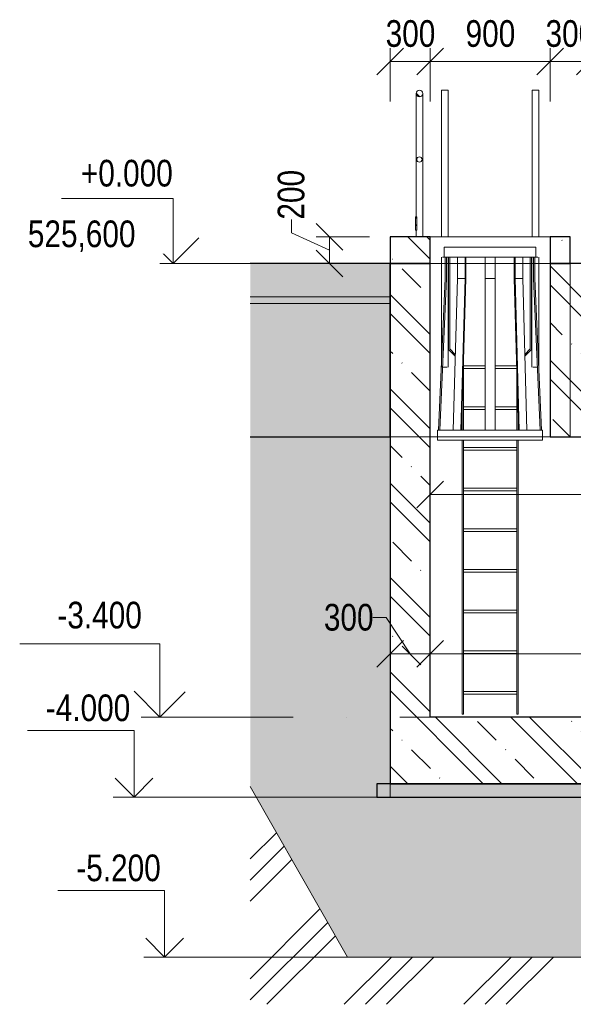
# Model space of a CAD drawing. Header units: millimetres. Extents: x 7561 to 278966, y -17625 to 5584.
# Tile 13 of 34: x 147605 to 151761, y -5554 to 1828. Entities that reach past the tile are written whole.
import ezdxf

# ---------------------------------------------------------------- set-up
doc = ezdxf.new("R2010")
doc.units = ezdxf.units.MM
for name, pattern in [('A_CARA_07', [7, 5, -2]), ('A_CARA_15', [7.6, 5, -1.3, 0, -1.3]), ('skrytá malá', [120, 60, -60]), ('Čerchovaná 10mm', [1800, 1000, -400, 0, -400])]:
    doc.linetypes.add(name, pattern=pattern)
for name, color, linetype, lineweight in [('CA_KOTY', 3, 'Continuous', 9), ('CA_KOTY-100', 3, 'Continuous', 9), ('CA_KOTYVYS', 3, 'Continuous', 9), ('CA_OSY', 5, 'A_CARA_15', 9), ('CA_PODLAHA', 1, 'Continuous', 25), ('CA_PODLAHA25', 7, 'Continuous', 13), ('CA_PODLAHA_NEVHRA', 3, 'A_CARA_07', 9), ('CA_POHHRA18', 9, 'Continuous', 9), ('CA_POHHRA25', 7, 'Continuous', 13), ('CA_REZY', 1, 'Continuous', 25), ('CA_SRAFY', 9, 'Continuous', 25), ('CA_ZARIZPRED', 8, 'Continuous', 13), ('S-BEAMHDN', 4, 'skrytá malá', 9), ('Terénní útvar', 7, 'Continuous', 13), ('Vzor v řezu', 7, 'Continuous', 13)]:
    doc.layers.add(name, color=color, linetype=linetype, lineweight=lineweight)
doc.styles.add('Arial', font='arial.ttf', dxfattribs={"width": 0.8, "height": 200})
doc.dimstyles.new('HP_Přímá_-_2_mm_Ariel_1-100', dxfattribs={"dimscale": 304.8, "dimtxt": 204.05188, "dimasz": 0.656168, "dimexe": 0.328084, "dimexo": 0.0625, "dimgap": 0.164042, "dimtad": 1, "dimdec": 0, "dimzin": 0, "dimdsep": 46, "dimtxsty": 'Arial', "dimblk1": 'OBLIQUE', "dimblk2": 'OBLIQUE', "dimsah": 1, "dimcen": 0.09, "dimazin": 0, "dimtfac": 1, "dimtdec": 4, "dimtix": 1, "dimtmove": 0, "dimatfit": 3, "dimfxl": 0.984252, "dimfxlon": 1, "dimtvp": 1, "dimtolj": 1, "dimtzin": 0, "dimarcsym": 2})
doc.dimstyles.new('HP_Přímá_-_2_mm_Ariel_1-100_1', dxfattribs={"dimscale": 304.8, "dimtxt": 204.05188, "dimasz": 0.656168, "dimexe": 0.328084, "dimexo": 0.0625, "dimgap": 0.164042, "dimtad": 1, "dimdec": 0, "dimzin": 0, "dimdsep": 46, "dimtxsty": 'Arial', "dimblk1": 'OBLIQUE', "dimblk2": 'OBLIQUE', "dimsah": 1, "dimcen": 0.09, "dimazin": 0, "dimtfac": 1, "dimtdec": 4, "dimtix": 1, "dimtmove": 1, "dimatfit": 3, "dimfxl": 0.984252, "dimfxlon": 1, "dimtvp": 1, "dimtolj": 1, "dimtzin": 0, "dimarcsym": 2})
pattern_1 = [(50, (174304.7, 3283.86), (728.737, -63.756), [76.2, -838.2]), (355, (174304.7, 3283.86), (-140.972, 764.228), [60.96, -670.56]), (100.451, (174365.4, 3278.55), (587.77, 700.467), [64.76, -712.36]), (46.184, (174304.7, 3487.1), (1084.316, -168.17), [114.3, -1257.3]), (96.636, (174395, 3473), (949.61, 989.71), [97.14, -1068.54]), (351.184, (174304.7, 3487.1), (949.62, 989.7), [91.44, -1005.84]), (21, (174406.3, 3436.26), (606.458, -409.06), [76.2, -838.2]), (326, (174406.3, 3436.26), (247.208, 736.753), [60.96, -670.56]), (71.451, (174456.8, 3402.2), (853.668, 327.685), [64.76, -712.36]), (37.5, (174304.7, 3283.86), (12.3547, 338.22), [33.528, -628.904, 33.528, -647.192, -673.1]), (37.5, (174304.7, 3283.86), (12.3547, 338.22), [-1343.152, 33.528, -639.572]), (7.5, (174304.7, 3283.86), (267.279, 400.722), [33.528, -354.584, 33.528, -613.664, -256.54]), (7.5, (174304.7, 3283.86), (267.279, 400.722), [-1035.304, 33.528, -223.012]), (327.5, (174078.12, 3283.86), (542.3633, -22.9153), [33.528, -220.472, 33.528, -1810.512]), (327.5, (174078.12, 3283.86), (542.3633, -22.9153), [-287.528, -758.952, 33.528, -1018.032]), (317.5, (173976.5, 3283.86), (592.517, 101.707), [33.528, -296.672, 33.528, -492.76, -746.76]), (317.5, (173976.5, 3283.86), (592.517, 101.707), [-856.488, 33.528, -713.232])]
pattern_2 = [(45, (174304.7, 3283.86), (-179.605, 179.605), []), (45, (174484.3, 3283.86), (-89.8026, 269.4077), [127, -63.5, 3.353, -60.147])]
pattern_3 = [(135, (174304.7, 3283.86), (-353.553, -353.553), []), (135, (174446.1, 3283.86), (-353.553, -353.553), []), (135, (174728.95, 3283.86), (-494.975, -212.132), [200, -100, 3.353, -96.647])]
pattern_4 = [(45, (130259.07, 3283.86), (-247.4874, 247.4874), []), (135, (130259.07, 3283.86), (-247.4874, -247.4874), [])]

# ---------------------------------------------------------------- blocks, each defined once
blk = doc.blocks.new('Žebřík s ochrannou klecí - Standardní-2463085-Řez A8')
at = {"layer": 'CA_ZARIZPRED'}
for p, q in [((106746, 121.7), (106746, 46.7)), ((107434.1, 121.7), (106746, 121.7)), ((107434.1, 46.7), (107434.1, 121.7)), ((106724.6, 46.7), (106724.6, -778.3)), ((106746, 46.7), (106732, 46.7)), ((106746, 46.7), (107434.1, 46.7)), ((106754, 46.7), (106754, -113.3)), ((106762, -113.4), (106762, 46.7)), ((106775.4, -778.3), (106775.4, 46.7)), ((106778.4, 46.7), (106778.4, -644.9)), ((106788.4, -640.8), (106788.4, 46.7)), ((106845.3, 46.7), (106845.3, -113.3)), ((106902.8, 46.7), (106902.8, -113.3)), ((106907.9, -113.4), (106907.9, 46.7)), ((107052.5, 46.7), (107052.5, -113.3)), ((107127.5, -113.3), (107127.5, 46.7)), ((107272.2, 46.7), (107272.2, -113.4)), ((107277.3, -113.3), (107277.3, 46.7)), ((107334.8, 46.7), (107334.8, -113.3)), ((107391.6, 46.7), (107391.6, -640.8)), ((107401.6, -644.9), (107401.6, 46.7)), ((107404.6, 46.7), (107404.6, -778.3)), ((107416.1, 46.7), (107416.1, -113.5)), ((107426.1, -113.3), (107426.1, 46.7)), ((107448.1, 46.7), (107434.1, 46.7)), ((107455.4, -778.3), (107455.4, 46.7)), ((106754, -113.3), (106704, -1248.3)), ((106712.1, -1248.3), (106762, -113.4)), ((106813.2, -1248.3), (106845.3, -113.3)), ((106845.3, -113.3), (106902.8, -113.3)), ((106902.8, -113.3), (106870.6, -1248.3)), ((106875.8, -1248.3), (106907.9, -113.4)), ((107052.5, -113.3), (107127.5, -113.3)), ((107052.5, -1248.3), (107052.5, -113.3)), ((107127.5, -113.3), (107127.5, -1248.3)), ((107272.2, -113.4), (107304.3, -1248.3)), ((107309.4, -1248.3), (107277.3, -113.3)), ((107277.3, -113.3), (107334.8, -113.3)), ((107334.8, -113.3), (107366.9, -1248.3)), ((107416.1, -113.5), (107466.1, -1248.3)), ((107476.1, -1248.3), (107426.1, -113.3)), ((106778.4, -644.9), (106828.8, -695.3)), ((106829.2, -681.6), (106788.4, -640.8)), ((107391.6, -640.8), (107350.8, -681.6)), ((107351.2, -695.3), (107401.6, -644.9)), ((106732.7, -778.3), (106750, -778.3)), ((106750, -778.3), (106768, -778.3)), ((106890, -1248.3), (106890, -746.2)), ((107052.5, -768.3), (106890, -768.3)), ((106890, -788.3), (107052.5, -788.3)), ((107290, -768.3), (107127.5, -768.3)), ((107127.5, -788.3), (107290, -788.3)), ((107290, -747.1), (107290, -1248.3)), ((107412.1, -778.3), (107430, -778.3)), ((107430, -778.3), (107445.5, -778.3)), ((106880, -1099.3), (106880, -1248.3)), ((107052.5, -1073.3), (106890, -1073.3)), ((106890, -1093.3), (107052.5, -1093.3)), ((107290, -1073.3), (107127.5, -1073.3)), ((107127.5, -1093.3), (107290, -1093.3)), ((107300, -1248.3), (107300, -1100.2)), ((106696, -1248.3), (106696, -1323.3)), ((107484.1, -1248.3), (106696, -1248.3)), ((107484.1, -1323.3), (107484.1, -1248.3)), ((106696, -1323.3), (107484.1, -1323.3)), ((106880, -1323.3), (106880, -3378.3)), ((106890, -3378.3), (106890, -1323.3)), ((107290, -1323.3), (107290, -3378.3)), ((107300, -3378.3), (107300, -1323.3)), ((107290, -1378.3), (106890, -1378.3)), ((106890, -1398.3), (107290, -1398.3)), ((107290, -1683.3), (106890, -1683.3)), ((106890, -1703.3), (107290, -1703.3)), ((107290, -1988.3), (106890, -1988.3)), ((106890, -2008.3), (107290, -2008.3)), ((107290, -2293.3), (106890, -2293.3)), ((106890, -2313.3), (107290, -2313.3)), ((107290, -2598.3), (106890, -2598.3)), ((106890, -2618.3), (107290, -2618.3)), ((107290, -2903.3), (106890, -2903.3)), ((106890, -2923.3), (107290, -2923.3)), ((107290, -3208.3), (106890, -3208.3)), ((106890, -3228.3), (107290, -3228.3)), ((106880, -3378.3), (106890, -3378.3)), ((107290, -3378.3), (107300, -3378.3))]:
    blk.add_line(p, q, dxfattribs=at)
blk = doc.blocks.new('Kulatý sloup - 50mm-2465616-Řez A8')
at = {"layer": 'CA_POHHRA25'}
for p, q in [((106725, 1300), (106725, 200)), ((106725, 1300), (106775, 1300)), ((106775, 200), (106775, 1300))]:
    blk.add_line(p, q, dxfattribs=at)
blk = doc.blocks.new('Kulatý sloup - 50mm-2465629-Řez A8')
at = {"layer": 'CA_POHHRA25'}
for p, q in [((107405, 1300), (107405, 200)), ((107405, 1300), (107455, 1300)), ((107455, 200), (107455, 1300))]:
    blk.add_line(p, q, dxfattribs=at)
blk = doc.blocks.new('Zábradlí - 50mm-847132-Řez A8')
at = {"layer": 'CA_POHHRA25', "lineweight": 9}
for p, q in [((106535, 1275), (106535, 350)), ((106585, 200), (106585, 1275)), ((106535, 250), (106535, 200))]:
    blk.add_line(p, q, dxfattribs=at)
blk = doc.blocks.new('Zábradlí - Zábradlí-2465017-Řez A8')
at = {"layer": 'CA_POHHRA25', "lineweight": 9}
h = blk.add_hatch(dxfattribs=at)
h.set_pattern_fill('FP_61', color=256, style=0, pattern_type=2)
h.set_pattern_definition(pattern_4)
h.paths.add_polyline_path([(106552.3, 1251.2), (106567.8, 1251.2), (106580.3, 1260.3), (106585, 1275), (106580.3, 1289.7), (106567.8, 1298.8), (106552.3, 1298.8), (106539.8, 1289.7), (106535, 1275), (106539.8, 1260.3)])
h = blk.add_hatch(dxfattribs=at)
h.set_pattern_fill('FP_61', color=256, style=0, pattern_type=2)
h.set_pattern_definition(pattern_4)
h.paths.add_polyline_path([(106530, 250), (106540, 250), (106540, 350), (106530, 350)])
for p, q in [((106540, 350), (106530, 350)), ((106530, 350), (106530, 250)), ((106540, 250), (106540, 350)), ((106530, 250), (106540, 250))]:
    blk.add_line(p, q, dxfattribs=at)
for centre, radius, start, end in [((106560, 1275), 25, 360, 180), ((106560, 1275), 25, 180, 360), ((106560, 780), 20, 360, 180), ((106560, 780), 20, 180, 360)]:
    blk.add_arc(centre, radius, start, end, dxfattribs=at)
blk.add_blockref('Zábradlí - 50mm-847132-Řez A8', (0, 0))
blk = doc.blocks.new('Podlaží - Záhlaví podlaží-542802-Řez A8')
at = {"layer": 'CA_KOTYVYS'}
for p, q in [((104712.3, 487.4), (103873.8, 487.4)), ((104712.3, 0), (104712.3, 487.4)), ((104712.3, 0), (104519.7, 192.6)), ((104712.3, 0), (104904.9, 192.6))]:
    blk.add_line(p, q, dxfattribs=at)
blk = doc.blocks.new('Podlaží - Bez názvu-542800-Řez A8')
at = {"layer": 'CA_KOTYVYS'}
for p, q in [((104612.4, -2850.1), (103559.4, -2850.1)), ((104612.4, -3400), (104612.4, -2850.1)), ((104612.4, -3400), (104419.8, -3207.4)), ((104612.4, -3400), (104802.4, -3210)), ((104612.4, -3400), (104471, -3400))]:
    blk.add_line(p, q, dxfattribs=at)
blk = doc.blocks.new('DIMBLOCK104-Řez A8')
at = {"layer": 'CA_KOTY-100'}
for p, q in [((150685.7, 1514.8), (150785.7, 1614.8)), ((150685.7, 1514.8), (150685.7, 1614.8)), ((151585.7, 1514.8), (151685.7, 1614.8)), ((151585.7, 1514.8), (151585.7, 1614.8)), ((150685.7, 1514.8), (150585.7, 1414.8)), ((150685.7, 1514.8), (151585.7, 1514.8)), ((150685.7, 1514.8), (150685.7, 1214.8)), ((151585.7, 1514.8), (151485.7, 1414.8)), ((151585.7, 1514.8), (151585.7, 1214.8))]:
    blk.add_line(p, q, dxfattribs=at)
at = {"layer": 'CA_KOTY-100', "color": 0, "insert": (150952, 1824.5), "char_height": 200, "width": 440.752, "attachment_point": 1, "line_spacing_factor": 0.941778, "style": 'Arial'}
blk.add_mtext('900', dxfattribs=at)
blk = doc.blocks.new('_Oblique')
at = {"color": 0, "linetype": 'ByBlock', "lineweight": -2}
blk.add_line((-0.5, -0.5), (0.5, 0.5), dxfattribs=at)
blk = doc.blocks.new('DIMBLOCK108-Řez A8')
at = {"layer": 'CA_KOTY-100'}
for p, q in [((150385.7, 1514.8), (150485.7, 1614.8)), ((150385.7, 1514.8), (150385.7, 1614.8)), ((150685.7, 1514.8), (150785.7, 1614.8)), ((150685.7, 1514.8), (150685.7, 1614.8)), ((150385.7, 1514.8), (150285.7, 1414.8)), ((150385.7, 1514.8), (150685.7, 1514.8)), ((150385.7, 1514.8), (150385.7, 1214.8)), ((150685.7, 1514.8), (150585.7, 1414.8)), ((150685.7, 1514.8), (150685.7, 1214.8))]:
    blk.add_line(p, q, dxfattribs=at)
at = {"layer": 'CA_KOTY-100', "color": 0, "insert": (150352, 1824.5), "char_height": 200, "width": 440.752, "attachment_point": 1, "line_spacing_factor": 0.941778, "style": 'Arial'}
blk.add_mtext('300', dxfattribs=at)
blk = doc.blocks.new('DIMBLOCK109-Řez A8')
at = {"layer": 'CA_KOTY-100'}
for p, q in [((149644.4, 329), (149644.4, 229)), ((149931.2, 200), (149831.2, 300)), ((149644.4, 229), (149931.2, 100)), ((149931.2, 200), (149831.2, 200)), ((149931.2, 200), (149931.2, 0)), ((149931.2, 200), (150031.2, 100)), ((149931.2, 200), (150231.2, 200)), ((149931.2, 0), (149831.2, 100)), ((149931.2, 0), (149831.2, 0)), ((149931.2, 0), (150031.2, -100)), ((149931.2, 0), (150231.2, 0))]:
    blk.add_line(p, q, dxfattribs=at)
at = {"layer": 'CA_KOTY-100', "color": 0, "insert": (149541.7, 329), "char_height": 200, "width": 440.752, "attachment_point": 1, "rotation": 90, "line_spacing_factor": 0.941778, "style": 'Arial'}
blk.add_mtext('200', dxfattribs=at)
blk = doc.blocks.new('DIMBLOCK112-Řez A8')
at = {"layer": 'CA_KOTY-100'}
for p, q in [((150685.7, -2926.2), (150785.7, -2826.2)), ((150685.7, -2926.2), (150685.7, -2826.2)), ((194310.7, -2926.2), (194410.7, -2826.2)), ((194310.7, -2926.2), (194310.7, -2826.2)), ((150685.7, -2926.2), (150585.7, -3026.2)), ((194310.7, -2926.2), (150685.7, -2926.2)), ((150685.7, -2926.2), (150685.7, -3226.2)), ((194310.7, -2926.2), (194210.7, -3026.2)), ((194310.7, -2926.2), (194310.7, -3226.2))]:
    blk.add_line(p, q, dxfattribs=at)
at = {"layer": 'CA_KOTY-100', "color": 0, "insert": (172192.1, -2616.5), "char_height": 200, "width": 734.587, "attachment_point": 1, "line_spacing_factor": 0.941778, "style": 'Arial'}
blk.add_mtext('43625', dxfattribs=at)
blk = doc.blocks.new('DIMBLOCK113-Řez A8')
at = {"layer": 'CA_KOTY-100'}
for p, q in [((150255.7, -2654.6), (150355.7, -2654.6)), ((150355.7, -2654.6), (150535.7, -2926.2)), ((150385.7, -2926.2), (150485.7, -2826.2)), ((150385.7, -2926.2), (150385.7, -2826.2)), ((150685.7, -2926.2), (150785.7, -2826.2)), ((150685.7, -2926.2), (150685.7, -2826.2)), ((150385.7, -2926.2), (150285.7, -3026.2)), ((150685.7, -2926.2), (150385.7, -2926.2)), ((150385.7, -2926.2), (150385.7, -3226.2)), ((150685.7, -2926.2), (150585.7, -3026.2)), ((150685.7, -2926.2), (150685.7, -3226.2))]:
    blk.add_line(p, q, dxfattribs=at)
at = {"layer": 'CA_KOTY-100', "color": 0, "insert": (149888.4, -2551.9), "char_height": 200, "width": 440.752, "attachment_point": 1, "line_spacing_factor": 0.941778, "style": 'Arial'}
blk.add_mtext('300', dxfattribs=at)
blk = doc.blocks.new('Výškové kóty - Nohoře-517394-Řez A8')
at = {"layer": 'CA_KOTY'}
for p, q in [((104417.9, -3500), (103617.9, -3500)), ((104417.9, -4000), (104417.9, -3500)), ((104417.9, -4000), (104276.5, -3858.6)), ((104417.9, -4000), (104559.3, -3858.6))]:
    blk.add_line(p, q, dxfattribs=at)
blk = doc.blocks.new('DIMBLOCK116-Řez A8')
at = {"layer": 'CA_KOTY-100'}
for p, q in [((151585.7, 1514.8), (151685.7, 1614.8)), ((151585.7, 1514.8), (151585.7, 1614.8)), ((151885.7, 1514.8), (151985.7, 1614.8)), ((151885.7, 1514.8), (151885.7, 1614.8)), ((151585.7, 1514.8), (151485.7, 1414.8)), ((151885.7, 1514.8), (151585.7, 1514.8)), ((151585.7, 1514.8), (151585.7, 1214.8)), ((151885.7, 1514.8), (151785.7, 1414.8)), ((151885.7, 1514.8), (151885.7, 1214.8))]:
    blk.add_line(p, q, dxfattribs=at)
at = {"layer": 'CA_KOTY-100', "color": 0, "insert": (151552, 1824.5), "char_height": 200, "width": 440.752, "attachment_point": 1, "line_spacing_factor": 0.941778, "style": 'Arial'}
blk.add_mtext('300', dxfattribs=at)
blk = doc.blocks.new('DIMBLOCK125-Řez A8')
at = {"layer": 'CA_KOTY-100'}
for p, q in [((150685.7, -1731.9), (150685.7, -1431.9)), ((162870.7, -1731.9), (162870.7, -1431.9)), ((150685.7, -1731.9), (150785.7, -1631.9)), ((162870.7, -1731.9), (162970.7, -1631.9)), ((150685.7, -1731.9), (150585.7, -1831.9)), ((150685.7, -1731.9), (162870.7, -1731.9)), ((150685.7, -1731.9), (150685.7, -1831.9)), ((162870.7, -1731.9), (162770.7, -1831.9)), ((162870.7, -1731.9), (162870.7, -1831.9))]:
    blk.add_line(p, q, dxfattribs=at)
at = {"layer": 'CA_KOTY-100', "color": 0, "insert": (156472.1, -1422.2), "char_height": 200, "width": 734.587, "attachment_point": 1, "line_spacing_factor": 0.941778, "style": 'Arial'}
blk.add_mtext('12185', dxfattribs=at)

msp = doc.modelspace()

# ---------------------------------------------------------------- hatches: boundary and pattern name
at = {"layer": 'CA_POHHRA25', "lineweight": 9}
h = msp.add_hatch(dxfattribs=at)
h.set_pattern_fill('FP_58', color=256, style=0, pattern_type=2)
h.set_pattern_definition(pattern_3)
h.paths.add_polyline_path([(150478, 0), (150685.7, 0), (150685.7, 200), (150385.7, 200), (150385.7, 0)])
h.paths.add_polyline_path([(151735.7, 0), (151735.7, 200), (151585.7, 200), (151585.7, 0), (151620.6, 0)])
h = msp.add_hatch(dxfattribs=at)
h.set_pattern_fill('FP_58', color=256, style=0, pattern_type=2)
h.set_pattern_definition(pattern_3)
h.paths.add_polyline_path([(150385.7, -3900), (162870.7, -3900), (162870.7, -3400), (150685.7, -3400), (150685.7, 0), (150385.7, 0), (150385.7, -3652.8)])
h.paths.add_polyline_path([(154108.2, -3485), (154113.2, -3480), (154118, -3483.7), (154113.2, -3484.3)])
h.paths.add_polyline_path([(154108.2, -3666.3), (154108.2, -3485), (154118.2, -3485), (154118.2, -3666.3)])
h.paths.add_polyline_path([(160208.2, -3485), (160213.2, -3480), (160218, -3483.7), (160213.2, -3484.3)])
h.paths.add_polyline_path([(160208.2, -3666.3), (160208.2, -3485), (160218.2, -3485), (160218.2, -3666.3)])
h.paths.add_polyline_path([(153608.2, -3485), (153613.2, -3480), (153618, -3483.7), (153613.2, -3484.3)])
h.paths.add_polyline_path([(153618.2, -3666.3), (153608.2, -3666.3), (153608.2, -3485), (153618.2, -3485), (153618.2, -3664.4)])
h.paths.add_polyline_path([(154608.2, -3485), (154613.2, -3480), (154618, -3483.7), (154613.2, -3484.3)])
h.paths.add_polyline_path([(154608.2, -3666.3), (154608.2, -3485), (154618.2, -3485), (154618.2, -3666.3)])
h.paths.add_polyline_path([(159708.2, -3485), (159713.2, -3480), (159718, -3483.7), (159713.2, -3484.3)])
h.paths.add_polyline_path([(159708.2, -3666.3), (159708.2, -3485), (159718.2, -3485), (159718.2, -3666.3)])
h.paths.add_polyline_path([(159208.2, -3485), (159213.2, -3480), (159218, -3483.7), (159213.2, -3484.3)])
h.paths.add_polyline_path([(159218.2, -3666.3), (159208.2, -3666.3), (159208.2, -3485), (159218.2, -3485), (159218.2, -3664.4)])
h.paths.add_polyline_path([(158608.2, -3485), (158613.2, -3480), (158618, -3483.7), (158613.2, -3484.3)])
h.paths.add_polyline_path([(158618.2, -3666.3), (158608.2, -3666.3), (158608.2, -3485), (158618.2, -3485), (158618.2, -3664.4)])
h.paths.add_polyline_path([(157108.2, -3485), (157113.2, -3480), (157118, -3483.7), (157113.2, -3484.3)])
h.paths.add_polyline_path([(157118.2, -3666.3), (157108.2, -3666.3), (157108.2, -3485), (157118.2, -3485), (157118.2, -3664.4)])
h.paths.add_polyline_path([(156608.2, -3485), (156613.2, -3480), (156618, -3483.7), (156613.2, -3484.3)])
h.paths.add_polyline_path([(156618.2, -3666.3), (156608.2, -3666.3), (156608.2, -3485), (156618.2, -3485), (156618.2, -3664.4)])
h.paths.add_polyline_path([(156108.2, -3485), (156113.2, -3480), (156118, -3483.7), (156113.2, -3484.3)])
h.paths.add_polyline_path([(156118.2, -3666.3), (156108.2, -3666.3), (156108.2, -3485), (156118.2, -3485), (156118.2, -3664.4)])
h.paths.add_polyline_path([(161708.2, -3485), (161713.2, -3480), (161718, -3483.7), (161713.2, -3484.3)])
h.paths.add_polyline_path([(161708.2, -3666.3), (161708.2, -3485), (161718.2, -3485), (161718.2, -3666.3)])
h.paths.add_polyline_path([(162208.2, -3485), (162213.2, -3480), (162218, -3483.7), (162213.2, -3484.3)])
h.paths.add_polyline_path([(162208.2, -3666.3), (162208.2, -3485), (162218.2, -3485), (162218.2, -3666.3)])
h.paths.add_polyline_path([(160708.2, -3485), (160713.2, -3480), (160718, -3483.7), (160713.2, -3484.3)])
h.paths.add_polyline_path([(160708.2, -3666.3), (160708.2, -3485), (160718.2, -3485), (160718.2, -3666.3)])
h.paths.add_polyline_path([(162708.2, -3485), (162713.2, -3480), (162718, -3483.7), (162713.2, -3484.3)])
h.paths.add_polyline_path([(162708.2, -3666.3), (162708.2, -3485), (162718.2, -3485), (162718.2, -3666.3)])
h.paths.add_polyline_path([(161208.2, -3485), (161213.2, -3480), (161218, -3483.7), (161213.2, -3484.3)])
h.paths.add_polyline_path([(161208.2, -3666.3), (161208.2, -3485), (161218.2, -3485), (161218.2, -3666.3)])
h.paths.add_polyline_path([(155108.2, -3485), (155113.2, -3480), (155118, -3483.7), (155113.2, -3484.3)])
h.paths.add_polyline_path([(155108.2, -3666.3), (155108.2, -3485), (155118.2, -3485), (155118.2, -3666.3)])
h.paths.add_polyline_path([(157608.2, -3485), (157613.2, -3480), (157618, -3483.7), (157613.2, -3484.3)])
h.paths.add_polyline_path([(157608.2, -3666.3), (157608.2, -3485), (157618.2, -3485), (157618.2, -3666.3)])
h.paths.add_polyline_path([(158108.2, -3485), (158113.2, -3480), (158118, -3483.7), (158113.2, -3484.3)])
h.paths.add_polyline_path([(158108.2, -3666.3), (158108.2, -3485), (158118.2, -3485), (158118.2, -3666.3)])
h.paths.add_polyline_path([(155608.2, -3485), (155613.2, -3480), (155618, -3483.7), (155613.2, -3484.3)])
h.paths.add_polyline_path([(155618.2, -3666.3), (155608.2, -3666.3), (155608.2, -3485), (155618.2, -3485), (155618.2, -3664.4)])
h.paths.add_polyline_path([(151585.7, -1300), (152845.7, -1300), (152845.7, -705), (151885.7, -705), (151885.7, 0), (151585.7, 0), (151585.7, -1276.4)])
h.paths.add_polyline_path([(158875.7, -500), (162870.7, -500), (162870.7, 0), (158875.7, 0)])
at = {"layer": 'CA_SRAFY', "lineweight": 9}
h = msp.add_hatch(dxfattribs=at)
h.set_pattern_fill('FP_56', color=256, style=0, pattern_type=2)
h.set_pattern_definition([(45, (174304.7, 3283.86), (-269.4077, 269.4077), []), (45, (174574.1, 3283.86), (-269.4077, 269.4077), [190.5, -95.25])])
h.paths.add_polyline_path([(198084.6, -250), (198084.6, 0), (194810.7, 0), (194810.7, -250), (195037.8, -250)])
h.paths.add_polyline_path([(149335.4, -250), (150385.7, -250), (150385.7, 0), (149335.4, 0), (149335.4, -28.5)])
h = msp.add_hatch(dxfattribs=at)
h.set_pattern_fill('FP_55', color=256, style=0, pattern_type=2)
h.set_pattern_definition(pattern_1)
h.paths.add_polyline_path([(195037.8, -300), (198084.6, -300), (198084.6, -250), (194810.7, -250), (194810.7, -300)])
h.paths.add_polyline_path([(149335.4, -300), (150385.7, -300), (150385.7, -250), (149335.4, -250), (149335.4, -294.3)])
h = msp.add_hatch(dxfattribs=at)
h.set_pattern_fill('FP_55', color=256, style=0, pattern_type=2)
h.set_pattern_definition(pattern_1)
h.paths.add_polyline_path([(150385.7, -1300), (150385.7, -300), (149335.4, -300), (149335.4, -1300)])
h.paths.add_polyline_path([(194810.7, -1300), (198084.6, -1300), (198084.6, -300), (194810.7, -300)])
h = msp.add_hatch(dxfattribs=at)
h.set_pattern_fill('FP_60', color=256, style=0, pattern_type=2)
h.set_pattern_definition(pattern_2)
h.paths.add_polyline_path([(191991, -4000), (194910.7, -4000), (194910.7, -3900), (150285.7, -3900), (150285.7, -4000), (185897.3, -4000)])
h = msp.add_hatch(dxfattribs=at)
h.set_pattern_fill('FP_60', color=256, style=0, pattern_type=2)
h.set_pattern_definition(pattern_2)
h.paths.add_polyline_path([(191991, -4000), (194910.7, -4000), (194910.7, -3900), (150285.7, -3900), (150285.7, -4000), (185897.3, -4000)])
at = {"layer": 'Terénní útvar', "lineweight": 9}
h = msp.add_hatch(dxfattribs=at)
h.set_pattern_fill('FP_55', color=250, style=0, pattern_type=2)
h.set_pattern_definition(pattern_1)
h.paths.add_polyline_path([(155429.1, -5200), (195120.7, -5200), (197349.2, -1300), (194810.7, -1300), (194810.7, -4000), (150385.7, -4000), (150385.7, -1300), (149335.4, -1300), (149335.4, -3922.1), (150065.7, -5200), (152382.3, -5200)])
at = {"layer": 'Vzor v řezu', "lineweight": 9}
h = msp.add_hatch(dxfattribs=at)
h.set_pattern_fill('FP_57', color=250, style=0, pattern_type=2)
h.set_pattern_definition([(45, (174304.7, 3283.86), (-449.013, 449.013), []), (45, (174463.44, 3283.86), (0, 898.026), []), (45, (174145.94, 3283.86), (0, 898.026), [])])
h.paths.add_polyline_path([(170663.2, -5553.9), (198084.6, -5553.9), (198084.6, -1300), (197349.2, -1300), (195120.7, -5200), (150065.7, -5200), (149335.4, -3922.1), (149335.4, -5553.9), (167616.4, -5553.9)])

# ---------------------------------------------------------------- linework, layer by layer
at = {"layer": 'CA_KOTY'}
for p, q in [((148306.9, -4000), (148463.5, -4000)), ((149861, -4000), (148306.9, -4000)), ((148535.8, -5200), (148692.4, -5200)), ((150391.1, -5200), (148535.8, -5200))]:
    msp.add_line(p, q, dxfattribs=at)
at = {"layer": 'CA_OSY', "linetype": 'Čerchovaná 10mm'}
for p, q in [((148658, 0), (198989.7, 0)), ((148658, -3400), (198989.7, -3400))]:
    msp.add_line(p, q, dxfattribs=at)
at = {"layer": 'CA_PODLAHA'}
for p, q in [((150385.7, 0), (149335.4, 0)), ((150385.7, -1300), (150385.7, 0)), ((149335.4, -1300), (150385.7, -1300)), ((194910.7, -3900), (150285.7, -3900)), ((150285.7, -3900), (150285.7, -4000)), ((150285.7, -4000), (194910.7, -4000))]:
    msp.add_line(p, q, dxfattribs=at)
at = {"layer": 'CA_PODLAHA25'}
for p, q in [((150385.7, -250), (149335.4, -250)), ((150385.7, -300), (149335.4, -300))]:
    msp.add_line(p, q, dxfattribs=at)
at = {"layer": 'CA_PODLAHA_NEVHRA'}
for p, q in [((151735.7, 0), (151735.7, -1300)), ((151585.6, -1300), (150385.7, -1300))]:
    msp.add_line(p, q, dxfattribs=at)
at = {"layer": 'CA_POHHRA18'}
msp.add_line((150285.7, -4000), (149380, -4000), dxfattribs=at)
at = {"layer": 'CA_POHHRA25'}
for p, q in [((150685.7, 200), (151585.7, 200)), ((150777.7, 0), (150685.7, 0)), ((150824.1, 0), (150813.6, 0)), ((150890.9, 0), (150834.1, 0)), ((151098.2, 0), (150953.5, 0)), ((151317.8, 0), (151173.2, 0)), ((151437.3, 0), (151380.4, 0)), ((151457.7, 0), (151447.3, 0)), ((151585.7, 0), (151493.6, 0)), ((150685.7, 0), (150777.7, 0)), ((150813.6, 0), (150824.1, 0)), ((150834.1, 0), (150890.9, 0)), ((150953.5, 0), (151098.2, 0)), ((151173.2, 0), (151317.8, 0)), ((151380.4, 0), (151437.3, 0)), ((151447.3, 0), (151457.7, 0)), ((151493.6, 0), (151585.7, 0))]:
    msp.add_line(p, q, dxfattribs=at)
at = {"layer": 'CA_REZY'}
for p, q in [((150685.7, 200), (150385.7, 200)), ((150385.7, 200), (150385.7, 0)), ((150685.7, 0), (150685.7, 200)), ((151735.7, 200), (151585.7, 200)), ((151585.7, 200), (151585.7, 0)), ((151735.7, 0), (151735.7, 200)), ((150385.7, 0), (150685.7, 0)), ((151585.7, 0), (151735.7, 0)), ((150685.7, 0), (150385.7, 0)), ((150385.7, 0), (150385.7, -3900)), ((150685.7, -3400), (150685.7, 0)), ((151885.7, 0), (151585.7, 0)), ((151585.7, 0), (151585.7, -1300)), ((151585.7, -1300), (152845.7, -1300)), ((162870.7, -3400), (150685.7, -3400)), ((150385.7, -3900), (162870.7, -3900))]:
    msp.add_line(p, q, dxfattribs=at)
at = {"layer": 'S-BEAMHDN'}
for p, q in [((150813.6, 0), (150777.8, 0)), ((150834, 0), (150824.1, 0)), ((150953.5, 0), (150891, 0)), ((151173.1, 0), (151098.2, 0)), ((151380.3, 0), (151317.8, 0)), ((151447.2, 0), (151437.3, 0)), ((151493.6, 0), (151457.8, 0)), ((150777.8, 0), (150813.6, 0)), ((150824.1, 0), (150834, 0)), ((150891, 0), (150953.5, 0)), ((151098.2, 0), (151173.1, 0)), ((151317.8, 0), (151380.3, 0)), ((151437.3, 0), (151447.2, 0)), ((151457.8, 0), (151493.6, 0))]:
    msp.add_line(p, q, dxfattribs=at)
at = {"layer": 'Terénní útvar'}
for p, q in [((150385.7, -1300), (149335.4, -1300)), ((150385.7, -4000), (150385.7, -1300)), ((150065.7, -5200), (149335.4, -3922.1)), ((149335.4, -3922.1), (150065.7, -5200)), ((194810.7, -4000), (150385.7, -4000)), ((195120.7, -5200), (150065.7, -5200)), ((150065.7, -5200), (195120.7, -5200))]:
    msp.add_line(p, q, dxfattribs=at)

# ---------------------------------------------------------------- block references
at = {"layer": 'CA_KOTY'}
for p in [(44045.6, 0), (44274.5, -1200)]:
    msp.add_blockref('Výškové kóty - Nohoře-517394-Řez A8', p, dxfattribs=at)
at = {"layer": 'CA_KOTYVYS'}
for name in ['Podlaží - Záhlaví podlaží-542802-Řez A8', 'Podlaží - Bez názvu-542800-Řez A8']:
    msp.add_blockref(name, (44045.6, 0), dxfattribs=at)
at = {"layer": 'CA_POHHRA25', "lineweight": 9}
msp.add_blockref('Zábradlí - Zábradlí-2465017-Řez A8', (44045.6, 0), dxfattribs=at)
at = {"layer": 'CA_POHHRA25'}
for name in ['Kulatý sloup - 50mm-2465616-Řez A8', 'Kulatý sloup - 50mm-2465629-Řez A8']:
    msp.add_blockref(name, (44045.6, 0), dxfattribs=at)
at = {"layer": 'CA_ZARIZPRED'}
msp.add_blockref('Žebřík s ochrannou klecí - Standardní-2463085-Řez A8', (44045.6, 0), dxfattribs=at)

# ---------------------------------------------------------------- texts
at = {"layer": 'CA_KOTY', "char_height": 200, "width": 749.247, "attachment_point": 1, "line_spacing_factor": 0.941778, "style": 'Arial'}
for s, insert in [('-4.000', (147801.3, -3230.9)), ('-5.200', (148030.2, -4430.9))]:
    msp.add_mtext(s, dxfattribs=dict(at, insert=insert))
at = {"layer": 'CA_KOTYVYS', "insert": (148064.5, 777.4), "char_height": 200, "width": 852.995, "attachment_point": 1, "style": 'Arial', "bg_fill": 3, "box_fill_scale": 1.25, "bg_fill_color": 256, "bg_fill_true_color": 13158600, "bg_fill_transparency": 0}
msp.add_mtext('+0.000', dxfattribs=at)
at = {"layer": 'CA_KOTYVYS', "insert": (147888.1, -2535.8), "char_height": 200, "width": 782.447, "attachment_point": 1, "style": 'Arial'}
msp.add_mtext('-3.400', dxfattribs=at)

# ---------------------------------------------------------------- dimensions: what is measured, and where the dimension line sits
at = {"layer": 'CA_KOTY'}
for base, p1, p2, override, picture, middle in [((150685.7, 1514.8), (150385.7, 1214.8), (150685.7, 1214.8), {"dimpost": '<>', "dimfxl": 300}, 'DIMBLOCK108-Řez A8', (150535.7, 1667)), ((151585.7, 1514.8), (150685.7, 1214.8), (151585.7, 1214.8), {"dimpost": '<>', "dimfxl": 900}, 'DIMBLOCK104-Řez A8', (151135.7, 1667)), ((151585.7, 1514.8), (151885.7, 1214.8), (151585.7, 1214.8), {"dimpost": '<>', "dimfxl": 300}, 'DIMBLOCK116-Řez A8', (151735.7, 1667)), ((162870.7, -1731.9), (150685.7, -1431.9), (162870.7, -1431.9), {"dimpost": '<>', "dimfxl": 12185.000029}, 'DIMBLOCK125-Řez A8', (156778.2, -1579.8)), ((150685.7, -2926.2), (194310.7, -3226.2), (150685.7, -3226.2), {"dimpost": '<>', "dimfxl": 43625}, 'DIMBLOCK112-Řez A8', (172498.2, -2774))]:
    dim = msp.add_linear_dim(base=base, p1=p1, p2=p2, dimstyle='HP_Přímá_-_2_mm_Ariel_1-100', override=override, dxfattribs=at)
    dim.commit()
    dim.dimension.update_dxf_attribs({"geometry": picture, "text_midpoint": middle})
dim = msp.add_linear_dim(base=(149931.2, 0), p1=(150231.2, 200), p2=(150231.2, 0), angle=90, dimstyle='HP_Přímá_-_2_mm_Ariel_1-100_1', override={"dimpost": '<>', "dimfxl": 200}, dxfattribs=at)
dim.commit()
dim.dimension.update_dxf_attribs({"geometry": 'DIMBLOCK109-Řez A8', "text_midpoint": (149675.1, 549.4), "dimtype": 160, "text_rotation": 90})
dim = msp.add_linear_dim(base=(150385.7, -2926.2), p1=(150685.7, -3226.2), p2=(150385.7, -3226.2), dimstyle='HP_Přímá_-_2_mm_Ariel_1-100_1', override={"dimpost": '<>', "dimfxl": 300}, dxfattribs=at)
dim.commit()
dim.dimension.update_dxf_attribs({"geometry": 'DIMBLOCK113-Řez A8', "text_midpoint": (150108.7, -2685.2), "dimtype": 160})

# ---------------------------------------------------------------- next in the draw order: texts
at = {"layer": 'CA_KOTYVYS', "insert": (147666.5, 322.7), "char_height": 200, "width": 1000.506, "attachment_point": 1, "style": 'Arial', "bg_fill": 3, "box_fill_scale": 1.25, "bg_fill_color": 256, "bg_fill_true_color": 13158600, "bg_fill_transparency": 0}
msp.add_mtext('525,600', dxfattribs=at)

doc.saveas('drawing.dxf')
